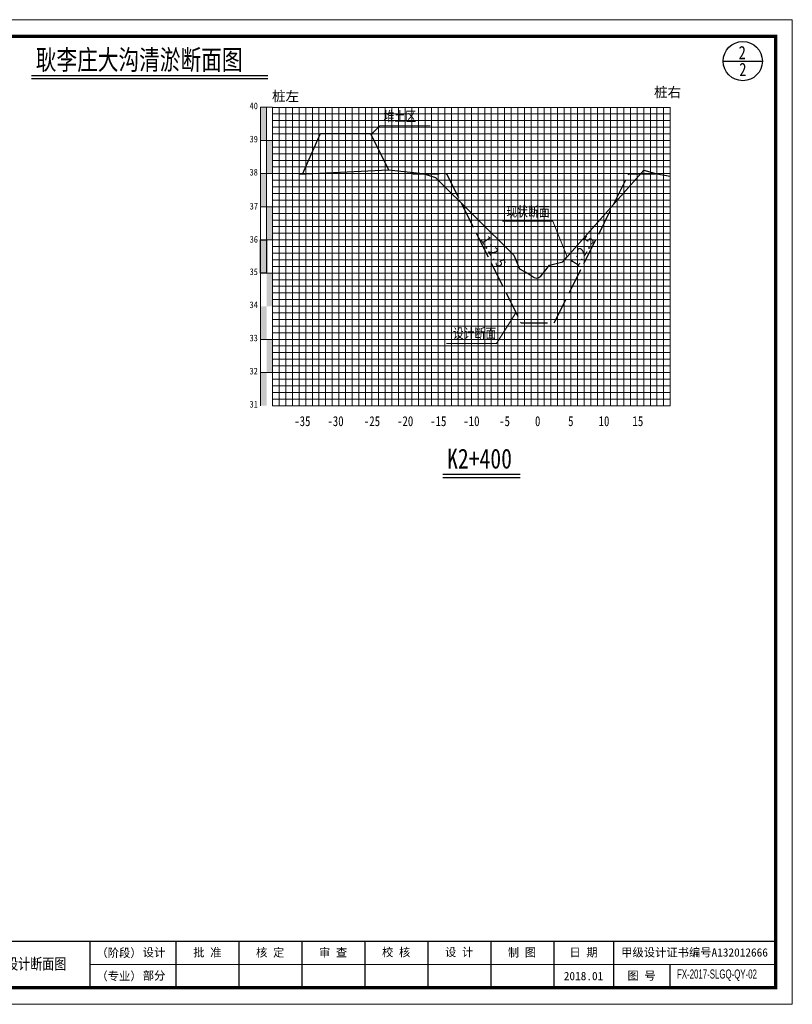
# Model space of a CAD drawing. Header units: millimetres. Extents: x -1851 to 142262423, y -629789 to 22327943.
# Tile 21 of 69: x 18281 to 18514, y 5753 to 6050. Entities that reach past the tile are written whole.
import ezdxf
from ezdxf.enums import TextEntityAlignment as Align

# ---------------------------------------------------------------- set-up
doc = ezdxf.new("R2010")
doc.units = ezdxf.units.MM
doc.linetypes.add('4415', pattern=[5, 4, -1])
for name, color, linetype, lineweight in [('2', 61, 'Continuous', 30), ('3', 8, 'Continuous', 5), ('dmx', 7, 'Continuous', 15), ('文字', 7, 'Continuous', 15)]:
    doc.layers.add(name, color=color, linetype=linetype, lineweight=lineweight)
for name, color, linetype in [('DIMTEX', 7, 'Continuous'), ('断面', 7, 'Continuous'), ('说明文字', 7, 'Continuous')]:
    doc.layers.add(name, color=color, linetype=linetype)
doc.styles.add('-仿宋_GB2312', font='FangSong_GB2312.ttf')
doc.styles.add('FSDB', font='tssdeng.shx', dxfattribs={"width": 0.7, "bigfont": 'hztxt.shx'})
doc.styles.add('LYJFS', font='times.ttf', dxfattribs={"width": 0.7})
doc.styles.add('STYLE2', font='txt', dxfattribs={"width": 0.8})
doc.styles.add('仿宋', font='FangSong_GB2312.ttf')
doc.styles.add('仿宋体', font='FangSong_GB2312.ttf', dxfattribs={"width": 0.8})
doc.styles.add('宋体', font='txt', dxfattribs={"height": 3.5})
doc.styles.add('等线体', font='simhei.ttf')

# ---------------------------------------------------------------- blocks, each defined once
blk = doc.blocks.new('tk')
h = blk.add_hatch(color=152)
h.dxf.hatch_style = 1
h.paths.add_polyline_path([(6876.364125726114, 854.2295714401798, 1), (6866.686434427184, 854.2295714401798, 1)])
h.paths.add_polyline_path([(6876.201261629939, 854.2295714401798, 1), (6866.84929852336, 854.2295714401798, 1)], flags=16)
h = blk.add_hatch(color=152)
h.dxf.hatch_style = 1
edge = h.paths.add_edge_path()
edge.add_arc((6873.407199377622, 851.8047045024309), 1.461698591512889, 43.31770961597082, 70.37003522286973)
edge.add_arc((6872.0275850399, 847.9366998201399), 5.568375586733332, 70.37003522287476, 84.52854590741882)
edge.add_arc((6871.440752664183, 841.8102204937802), 11.72289597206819, 84.5285459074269, 95.17746754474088)
edge.add_arc((6871.582339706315, 852.1014277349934), 1.831337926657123, 111.7965680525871, 130.9174013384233, ccw=False)
edge.add_arc((6873.47809212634, 847.3608850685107), 6.936886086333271, 98.84274785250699, 111.79656805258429, ccw=False)
edge.add_arc((6874.544451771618, 840.506451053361), 13.873772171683, 95.21036804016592, 98.84274785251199, ccw=False)
edge.add_ellipse((6871.525280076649, 854.5219636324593), major_axis=(-1.773815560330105, 0), ratio=0.8776980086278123, start_angle=172.6538623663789, end_angle=176.9129867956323)
edge.add_arc((6873.117644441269, 844.1909795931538), 10.24870363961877, 88.99992913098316, 98.52267106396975)
edge.add_arc((6872.724314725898, 846.8157053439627), 7.594670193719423, 98.5226710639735, 116.8491039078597)
edge.add_arc((6869.849912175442, 852.4939579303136), 1.230336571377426, 116.8491039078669, 139.2900683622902)
edge.add_arc((6869.065436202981, 853.1689503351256), 0.1954369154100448, 139.2900683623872, 263.050638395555)
edge.add_arc((6869.248585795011, 854.6715617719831), 1.70916902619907, 263.0506383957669, 272.136251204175)
edge.add_arc((6870.416233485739, 823.3689317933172), 29.61523112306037, 88.46268833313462, 92.13625120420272, ccw=False)
edge.add_arc((6871.07395213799, 847.876297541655), 5.099041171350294, 68.07113774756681, 88.46268833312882, ccw=False)
edge.add_arc((6875.183614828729, 831.3122526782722), 21.4080615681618, 95.91294384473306, 98.79521578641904)
edge.add_arc((6873.816328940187, 840.1492628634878), 12.46590188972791, 98.79521578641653, 117.8496747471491)
edge.add_arc((6932.315236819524, 613.7362839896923), 245.9934265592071, 104.7703900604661, 105.15790668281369, ccw=False)
edge.add_line((6869.600177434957, 851.6009245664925), (6868.796656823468, 851.2750728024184))
edge.add_arc((6890.157828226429, 754.105500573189), 99.48982566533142, 100.90627282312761, 102.39834375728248, ccw=False)
edge.add_line((6871.334059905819, 851.7983414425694), (6870.72346251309, 851.6097564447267))
edge.add_arc((6868.414090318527, 880.2016823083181), 28.68503833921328, 274.6177604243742, 279.6944367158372)
edge.add_arc((6872.474319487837, 856.4344682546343), 4.573507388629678, 279.694436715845, 287.6119267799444)
edge.add_arc((6873.358587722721, 853.648913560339), 1.650966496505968, 287.6119267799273, 311.5140981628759)
edge.add_arc((6874.270477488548, 852.6187205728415), 0.2751610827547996, 311.5140981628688, 403.3177096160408)
edge = h.paths.add_edge_path()
edge.add_arc((6875.946394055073, 855.3665725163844), 2.066422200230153, 138.9741968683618, 204.1180883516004, ccw=False)
edge.add_line((6874.387456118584, 856.7229696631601), (6872.690352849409, 856.7229696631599))
edge.add_line((6872.69035284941, 856.7229696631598), (6872.69035284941, 857.3096342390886))
edge.add_line((6872.69035284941, 857.3096342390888), (6870.360207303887, 857.3096342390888))
edge.add_line((6870.360207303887, 857.3096342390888), (6870.360207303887, 856.7229696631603))
edge.add_line((6870.360207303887, 856.7229696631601), (6868.663104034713, 856.7229696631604))
edge.add_arc((6867.104166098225, 855.3665725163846), 2.066422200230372, -24.118088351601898, 41.0258031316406, ccw=False)
edge.add_arc((6865.567634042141, 856.05447875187), 3.749914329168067, 314.34412131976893, 335.8819116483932, ccw=False)
edge.add_arc((6867.522236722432, 856.4070458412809), 3.106664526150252, 282.3877277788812, 290.1465811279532)
edge.add_arc((6864.457993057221, 864.7594382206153), 12.00340818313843, 290.1465811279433, 296.6495194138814)
edge.add_ellipse((6871.525280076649, 854.5219636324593), major_axis=(-1.773815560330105, 0), ratio=0.8776980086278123, start_angle=176.9129867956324, end_angle=378.37473811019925, ccw=False)
edge.add_ellipse((6871.525280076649, 854.5219636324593), major_axis=(-1.773815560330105, 0), ratio=0.8776980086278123, start_angle=172.653862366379, end_angle=176.9129867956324, ccw=False)
edge.add_ellipse((6871.525280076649, 854.5219636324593), major_axis=(-1.773815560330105, 0), ratio=0.8776980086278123, start_angle=161.6252618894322, end_angle=172.653862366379, ccw=False)
edge.add_arc((6878.592567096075, 864.759438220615), 12.00340818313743, 243.3504805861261, 249.853418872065)
edge.add_arc((6875.528323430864, 856.4070458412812), 3.106664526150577, 249.8534188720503, 257.61227222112)
edge.add_arc((6877.482926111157, 856.05447875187), 3.74991432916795, 204.1180883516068, 225.6558786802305, ccw=False)
at = {"lineweight": 0}
for p, q in [((6838.597780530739, 842.2295714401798), (6838.597780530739, 1139.229571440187)), ((6838.597780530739, 1139.229571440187), (7258.597780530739, 1139.229571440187)), ((7258.597780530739, 1139.229571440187), (7258.597780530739, 842.2295714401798)), ((7253.597780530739, 854.2295714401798), (7046.597780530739, 854.2295714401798)), ((7258.597780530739, 842.2295714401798), (6838.597780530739, 842.2295714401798))]:
    blk.add_line(p, q, dxfattribs=at)
for p, q in [((6863.597780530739, 1134.229571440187), (6845.597780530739, 1134.229571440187)), ((6845.597780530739, 1134.229571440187), (6845.597780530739, 1032.229571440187)), ((6851.597780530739, 1134.229571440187), (6851.597780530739, 1032.229571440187)), ((6857.597780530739, 1134.229571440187), (6857.597780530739, 1032.229571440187)), ((6863.597780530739, 1117.229571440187), (6845.597780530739, 1117.229571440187)), ((6863.597780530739, 1100.229571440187), (6845.597780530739, 1100.229571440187)), ((6863.597780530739, 1083.229571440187), (6845.597780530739, 1083.229571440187)), ((6863.597780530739, 1066.229571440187), (6845.597780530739, 1066.229571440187)), ((6863.597780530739, 1049.229571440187), (6845.597780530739, 1049.229571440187)), ((6863.597780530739, 1032.229571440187), (6845.597780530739, 1032.229571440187)), ((6956.597780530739, 861.2295714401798), (6956.597780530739, 847.2295714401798)), ((6991.597780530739, 861.2295714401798), (6991.597780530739, 847.2295714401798)), ((7046.597780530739, 861.2295714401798), (7046.597780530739, 847.2295714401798)), ((7072.597780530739, 861.2295714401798), (7072.597780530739, 847.2295714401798)), ((7091.597780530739, 861.2295714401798), (7091.597780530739, 847.2295714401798)), ((7110.597780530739, 861.2295714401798), (7110.597780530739, 847.2295714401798)), ((7129.597780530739, 861.2295714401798), (7129.597780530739, 847.2295714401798)), ((7148.597780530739, 861.2295714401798), (7148.597780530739, 847.2295714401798)), ((7167.597780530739, 861.2295714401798), (7167.597780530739, 847.2295714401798)), ((7186.597780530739, 861.2295714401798), (7186.597780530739, 847.2295714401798)), ((7204.597780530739, 861.2295714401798), (7204.597780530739, 847.2295714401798)), ((7221.597780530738, 854.2295714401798), (7221.597780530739, 847.2295714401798))]:
    blk.add_line(p, q)
at = {"lineweight": 0, "const_width": 1}
blk.add_lwpolyline([(6863.597780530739, 1134.229571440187), (7253.597780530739, 1134.229571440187), (7253.597780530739, 847.2295714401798), (6863.597780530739, 847.2295714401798)], close=True, dxfattribs=at)
at = {"lineweight": 0, "const_width": 0.4}
blk.add_lwpolyline([(7253.597780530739, 861.2295714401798), (6863.597780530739, 861.2295714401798)], dxfattribs=at)
at = {"color": 152}
for points in [[(6869.8419023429, 854.0311891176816, -0.02838203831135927), (6868.592243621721, 853.4904639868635, -0.03386732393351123), (6868.188697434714, 853.3727099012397, 0.09425397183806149), (6868.990200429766, 854.5221939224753, 0.2921547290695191), (6868.663104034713, 856.7229696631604), (6870.360207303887, 856.7229696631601), (6870.360207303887, 857.3096342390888), (6872.69035284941, 857.3096342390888), (6872.69035284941, 856.7229696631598), (6874.387456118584, 856.7229696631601, 0.29215472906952), (6874.06035972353, 854.5221939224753, 0.09425397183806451), (6874.861862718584, 853.3727099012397, -0.03386732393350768), (6874.458316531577, 853.4904639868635, -0.02838203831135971), (6873.208657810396, 854.0311891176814)], [(6873.296521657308, 854.4381220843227, 0.04157472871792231), (6871.598778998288, 854.3265098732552, 0.08013502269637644), (6869.294240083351, 853.5916630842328, 0.09823132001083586), (6868.917290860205, 853.2964201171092, 0.599439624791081), (6869.041789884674, 852.9749492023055, 0.03966424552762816), (6869.312296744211, 852.9635806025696, -0.01603031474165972), (6871.210748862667, 852.9735033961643, -0.08921046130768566), (6872.978215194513, 852.6064141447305, 0.01257694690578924), (6871.910251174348, 852.4685801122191, 0.08333285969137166), (6867.992840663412, 851.171317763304, -0.001690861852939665), (6869.600177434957, 851.6009245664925), (6868.796656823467, 851.275072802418, -0.006510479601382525), (6871.334059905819, 851.7983414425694), (6870.72346251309, 851.6097564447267, 0.02215480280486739), (6873.244469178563, 851.9262713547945, 0.03456031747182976), (6873.858117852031, 852.0753316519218, 0.1046726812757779), (6874.452855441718, 852.4126819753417, 0.4234638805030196), (6874.470673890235, 852.8074929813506, 0.1185893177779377), (6873.898248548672, 853.1814519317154, 0.06185687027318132), (6872.558528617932, 853.479704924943, 0.04649815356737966), (6870.382867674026, 853.4852866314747, -0.08362449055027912), (6870.902341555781, 853.8018397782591, -0.05658197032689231), (6872.411732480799, 854.2153190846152, -0.01585057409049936), (6873.284535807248, 854.3228965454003)]]:
    blk.add_lwpolyline(points, format="xyb", dxfattribs=at)
for radius in [4.838845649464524, 4.675981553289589]:
    blk.add_circle((6871.525280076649, 854.2295714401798), radius, dxfattribs=at)
blk.add_arc((6873.478092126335, 847.3608850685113), 6.936886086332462, 98.84274785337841, 111.7965680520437, dxfattribs=at)
for start_param, end_param in [(2.820892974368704, 6.603884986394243), (3.013378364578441, 3.087714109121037)]:
    blk.add_ellipse((6871.525280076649, 854.5219636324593), major_axis=(-1.773815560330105, 0), ratio=0.8776980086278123, start_param=start_param, end_param=end_param, dxfattribs=at)
at = {"style": '宋体'}
for s, height, width, p in [('江苏省水利勘测设计研究院有限公司', 3.75, 0.9, (6915.725099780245, 855.9804173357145)), ('丰县四联河灌区节水配套改造项目', 1.8, 0.75, (6974.43168055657, 855.1042281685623)), ('Jiangsu Surveying and Design Institute of Water Resources Co., Ltd.', 2, 0.8, (6915.552971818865, 851.2429752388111))]:
    blk.add_text(s, height=height, dxfattribs=dict(at, width=width)).set_placement(p, align=Align.MIDDLE)
at = {"style": 'LYJFS'}
for s, p in [('（阶段）', (7055.431710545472, 857.7295714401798)), ('（专业）', (7055.431710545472, 850.7295714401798))]:
    blk.add_text(s, height=2.5, dxfattribs=at).set_placement(p, align=Align.MIDDLE_CENTER)
at = {"style": '仿宋'}
blk.add_text('2018.01', height=2.5, dxfattribs=at).set_placement((7195.597780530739, 850.7295714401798), align=Align.MIDDLE)
at = {"rotation": 90}
for s, insert, char_height, attachment_point, style in [('日 期', (6848.597780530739, 1074.729571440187), 2.5, 5, '宋体'), ('会签者', (6848.597780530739, 1057.729571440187), 2.5, 5, '宋体'), ('会签专业', (6848.597780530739, 1040.729571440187), 2.5, 5, '宋体'), ('江苏省水利勘测设计研究院有限公司\\P地址：扬州市吉安路209号吉安大厦1号楼  邮编：225127\\P电话：0514-87860116  传真：0514-87889101\\P声明：未经授权，不得翻印、传播或它用。', (6861.892912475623, 847.1478961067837), 2, 7, '仿宋')]:
    blk.add_mtext(s, dxfattribs=dict(at, insert=insert, char_height=char_height, attachment_point=attachment_point, style=style))
at = {"char_height": 2.5, "attachment_point": 5, "style": '宋体'}
for s, insert in [('设计', (7065.999934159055, 857.7295714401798)), ('批 准', (7082.097780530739, 857.7295714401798)), ('核 定', (7101.035280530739, 857.701793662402)), ('审 查', (7120.028336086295, 857.702857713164)), ('校 核', (7139.063058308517, 857.7728530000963)), ('设 计', (7158.070002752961, 857.8229020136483)), ('制 图', (7177.014447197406, 857.7074956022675)), ('日 期', (7195.597780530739, 857.7295714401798)), ('甲级设计证书编号A132012666', (7229.097780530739, 857.7295714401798)), ('部分', (7065.999934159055, 850.7295714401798)), ('图 号', (7213.097780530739, 850.7295714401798))]:
    blk.add_mtext(s, dxfattribs=dict(at, insert=insert))

msp = doc.modelspace()

# ---------------------------------------------------------------- hatches: boundary and pattern name
at = {"linetype": 'Continuous'}
for points in [[(18353.98654093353, 6023.688596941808), (18355.78654093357, 6023.688596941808), (18355.78654093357, 6013.688596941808), (18353.98654093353, 6013.688596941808)], [(18355.78654093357, 6013.688596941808), (18357.58654093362, 6013.688596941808), (18357.58654093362, 6003.688596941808), (18355.78654093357, 6003.688596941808)], [(18353.98654093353, 6003.688596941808), (18355.78654093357, 6003.688596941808), (18355.78654093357, 5993.688596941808), (18353.98654093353, 5993.688596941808)], [(18355.78654093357, 5993.688596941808), (18357.58654093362, 5993.688596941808), (18357.58654093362, 5983.688596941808), (18355.78654093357, 5983.688596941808)], [(18353.98654093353, 5983.688596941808), (18355.78654093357, 5983.688596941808), (18355.78654093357, 5973.688596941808), (18353.98654093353, 5973.688596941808)], [(18355.78654093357, 5973.688596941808), (18357.58654093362, 5973.688596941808), (18357.58654093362, 5963.688596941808), (18355.78654093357, 5963.688596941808)], [(18353.98654093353, 5963.688596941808), (18355.78654093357, 5963.688596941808), (18355.78654093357, 5953.688596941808), (18353.98654093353, 5953.688596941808)], [(18355.79290168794, 5953.713322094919), (18357.59290168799, 5953.713322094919), (18357.59290168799, 5943.713322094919), (18355.79290168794, 5943.713322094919)], [(18353.98654093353, 5943.684532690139), (18355.78654093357, 5943.684532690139), (18355.78654093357, 5933.684532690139), (18353.98654093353, 5933.684532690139)]]:
    msp.add_hatch(color=7, dxfattribs=at).paths.add_polyline_path(points)

# ---------------------------------------------------------------- linework, layer by layer
at = {"linetype": 'Continuous', "lineweight": 20}
for p in [(18387.58654093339, 6015.688596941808), (18405.10138221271, 6018.131111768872)]:
    msp.add_line(p, (18389.94999252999, 6018.104799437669), dxfattribs=at)
at = {"color": 1, "linetype": '4415', "lineweight": 30, "ltscale": 2}
msp.add_lwpolyline([(18399.89395672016, 6003.63882420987), (18410.08654093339, 6003.63882420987), (18432.58654093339, 5958.63882420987), (18442.58654093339, 5958.63882420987), (18465.08654093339, 6003.638824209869), (18475.08654093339, 6003.638824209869)], dxfattribs=at)
at = {"linetype": 'Continuous', "lineweight": 20, "flags": 128}
for points in [[(18446.46472578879, 5978.560978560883), (18442.11162547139, 5989.382119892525), (18426.96023578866, 5989.355807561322)], [(18431.02860431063, 5961.688596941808), (18425.1877565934, 5952.453447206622), (18410.03636691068, 5952.427134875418)]]:
    msp.add_lwpolyline(points, dxfattribs=at)
at = {"linetype": 'Continuous', "flags": 128}
msp.add_lwpolyline([(18353.98654093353, 5983.688596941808), (18355.78654093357, 5983.688596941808), (18355.78654093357, 5973.688596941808), (18353.98654093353, 5973.688596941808)], close=True, dxfattribs=at)
at = {"layer": '2', "color": 7, "lineweight": 15}
for points in [[(18357.58654093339, 6023.622496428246), (18477.58654093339, 6023.622496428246)], [(18367.58654093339, 6023.688596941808), (18367.58654093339, 5933.688596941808)], [(18377.58654093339, 6023.688596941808), (18377.58654093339, 5933.688596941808)], [(18387.58654093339, 6023.688596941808), (18387.58654093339, 5933.688596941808)], [(18397.58654093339, 6023.688596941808), (18397.58654093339, 5933.688596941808)], [(18407.58654093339, 6023.688596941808), (18407.58654093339, 5933.688596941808)], [(18417.58654093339, 6023.688596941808), (18417.58654093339, 5933.688596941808)], [(18427.58654093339, 6023.688596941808), (18427.58654093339, 5933.688596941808)], [(18447.58654093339, 6023.688596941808), (18447.58654093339, 5933.688596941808)], [(18457.58654093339, 6023.688596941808), (18457.58654093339, 5933.688596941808)], [(18467.58654093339, 6023.688596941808), (18467.58654093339, 5933.688596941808)], [(18477.58654093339, 6023.688596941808), (18477.58654093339, 5933.688596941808)], [(18357.58654093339, 6013.688596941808), (18477.58654093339, 6013.688596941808)], [(18357.58654093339, 6003.688596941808), (18477.58654093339, 6003.688596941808)], [(18357.58654093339, 5993.688596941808), (18477.58654093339, 5993.688596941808)], [(18357.58654093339, 5983.688596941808), (18477.58654093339, 5983.688596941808)], [(18357.58654093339, 5963.688596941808), (18477.58654093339, 5963.688596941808)], [(18357.58654093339, 5933.688596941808), (18477.58654093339, 5933.688596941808)]]:
    msp.add_lwpolyline(points, dxfattribs=at)
at = {"layer": '2', "color": 3, "lineweight": 15}
msp.add_lwpolyline([(18437.58654093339, 6023.688596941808), (18437.58654093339, 5933.688596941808)], dxfattribs=at)
at = {"layer": '2', "color": 7, "lineweight": 15, "flags": 128}
msp.add_lwpolyline([(18357.58654093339, 5973.688596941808), (18477.58654093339, 5973.688596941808)], dxfattribs=at)
at = {"layer": '2', "color": 0, "lineweight": 15}
for points in [[(18357.58654093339, 5953.688596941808), (18477.58654093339, 5953.688596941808)], [(18357.58654093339, 5943.688596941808), (18477.58654093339, 5943.688596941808)]]:
    msp.add_lwpolyline(points, dxfattribs=at)
at = {"layer": '3', "lineweight": 5}
for points in [[(18359.58654093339, 6023.688596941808), (18359.58654093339, 5933.688596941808)], [(18361.58654093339, 6023.688596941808), (18361.58654093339, 5933.688596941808)], [(18363.58654093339, 6023.688596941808), (18363.58654093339, 5933.688596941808)], [(18365.58654093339, 6023.688596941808), (18365.58654093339, 5933.688596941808)], [(18369.58654093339, 6023.688596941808), (18369.58654093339, 5933.688596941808)], [(18371.58654093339, 6023.688596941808), (18371.58654093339, 5933.688596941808)], [(18373.58654093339, 6023.688596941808), (18373.58654093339, 5933.688596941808)], [(18375.58654093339, 6023.688596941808), (18375.58654093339, 5933.688596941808)], [(18379.58654093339, 6023.688596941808), (18379.58654093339, 5933.688596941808)], [(18381.58654093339, 6023.688596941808), (18381.58654093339, 5933.688596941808)], [(18383.58654093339, 6023.688596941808), (18383.58654093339, 5933.688596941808)], [(18385.58654093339, 6023.688596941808), (18385.58654093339, 5933.688596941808)], [(18389.58654093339, 6023.688596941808), (18389.58654093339, 5933.688596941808)], [(18391.58654093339, 6023.688596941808), (18391.58654093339, 5933.688596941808)], [(18393.58654093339, 6023.688596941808), (18393.58654093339, 5933.688596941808)], [(18395.58654093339, 6023.688596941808), (18395.58654093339, 5933.688596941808)], [(18399.58654093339, 6023.688596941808), (18399.58654093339, 5933.688596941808)], [(18401.58654093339, 6023.688596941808), (18401.58654093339, 5933.688596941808)], [(18403.58654093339, 6023.688596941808), (18403.58654093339, 5933.688596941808)], [(18405.58654093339, 6023.688596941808), (18405.58654093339, 5933.688596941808)], [(18409.58654093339, 6023.688596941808), (18409.58654093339, 5933.688596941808)], [(18411.58654093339, 6023.688596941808), (18411.58654093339, 5933.688596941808)], [(18413.58654093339, 6023.688596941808), (18413.58654093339, 5933.688596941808)], [(18415.58654093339, 6023.688596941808), (18415.58654093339, 5933.688596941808)], [(18419.58654093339, 6023.688596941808), (18419.58654093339, 5933.688596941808)], [(18421.58654093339, 6023.688596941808), (18421.58654093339, 5933.688596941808)], [(18423.58654093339, 6023.688596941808), (18423.58654093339, 5933.688596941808)], [(18425.58654093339, 6023.688596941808), (18425.58654093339, 5933.688596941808)], [(18429.58654093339, 6023.688596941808), (18429.58654093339, 5933.688596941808)], [(18431.58654093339, 6023.688596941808), (18431.58654093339, 5933.688596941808)], [(18433.58654093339, 6023.688596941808), (18433.58654093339, 5933.688596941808)], [(18435.58654093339, 6023.688596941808), (18435.58654093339, 5933.688596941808)], [(18439.58654093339, 6023.688596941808), (18439.58654093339, 5933.688596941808)], [(18441.58654093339, 6023.688596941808), (18441.58654093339, 5933.688596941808)], [(18443.58654093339, 6023.688596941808), (18443.58654093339, 5933.688596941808)], [(18445.58654093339, 6023.688596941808), (18445.58654093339, 5933.688596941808)], [(18449.58654093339, 6023.688596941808), (18449.58654093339, 5933.688596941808)], [(18451.58654093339, 6023.688596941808), (18451.58654093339, 5933.688596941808)], [(18453.58654093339, 6023.688596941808), (18453.58654093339, 5933.688596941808)], [(18455.58654093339, 6023.688596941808), (18455.58654093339, 5933.688596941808)], [(18459.58654093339, 6023.688596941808), (18459.58654093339, 5933.688596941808)], [(18461.58654093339, 6023.688596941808), (18461.58654093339, 5933.688596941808)], [(18463.58654093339, 6023.688596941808), (18463.58654093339, 5933.688596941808)], [(18465.58654093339, 6023.688596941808), (18465.58654093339, 5933.688596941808)], [(18469.58654093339, 6023.688596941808), (18469.58654093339, 5933.688596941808)], [(18471.58654093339, 6023.688596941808), (18471.58654093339, 5933.688596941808)], [(18473.58654093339, 6023.688596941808), (18473.58654093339, 5933.688596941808)], [(18475.58654093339, 6023.688596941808), (18475.58654093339, 5933.688596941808)], [(18357.58654093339, 6021.688596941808), (18477.58654093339, 6021.688596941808)], [(18357.58654093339, 6019.688596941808), (18477.58654093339, 6019.688596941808)], [(18357.58654093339, 6017.688596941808), (18477.58654093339, 6017.688596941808)], [(18357.58654093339, 6015.688596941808), (18477.58654093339, 6015.688596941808)], [(18357.58654093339, 6011.688596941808), (18477.58654093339, 6011.688596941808)], [(18357.58654093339, 6009.688596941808), (18477.58654093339, 6009.688596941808)], [(18357.58654093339, 6007.688596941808), (18477.58654093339, 6007.688596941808)], [(18357.58654093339, 6005.688596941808), (18477.58654093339, 6005.688596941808)], [(18357.58654093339, 6001.688596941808), (18477.58654093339, 6001.688596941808)], [(18357.58654093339, 5999.688596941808), (18477.58654093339, 5999.688596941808)], [(18357.58654093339, 5997.688596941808), (18477.58654093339, 5997.688596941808)], [(18357.58654093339, 5995.688596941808), (18477.58654093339, 5995.688596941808)], [(18357.58654093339, 5991.688596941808), (18477.58654093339, 5991.688596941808)], [(18357.58654093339, 5989.688596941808), (18477.58654093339, 5989.688596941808)], [(18357.58654093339, 5987.688596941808), (18477.58654093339, 5987.688596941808)], [(18357.58654093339, 5985.688596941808), (18477.58654093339, 5985.688596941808)], [(18357.58654093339, 5981.688596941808), (18477.58654093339, 5981.688596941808)], [(18357.58654093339, 5979.688596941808), (18477.58654093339, 5979.688596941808)], [(18357.58654093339, 5977.688596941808), (18477.58654093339, 5977.688596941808)], [(18357.58654093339, 5975.688596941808), (18477.58654093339, 5975.688596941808)], [(18357.58654093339, 5971.688596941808), (18477.58654093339, 5971.688596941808)], [(18357.58654093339, 5969.688596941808), (18477.58654093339, 5969.688596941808)], [(18357.58654093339, 5967.688596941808), (18477.58654093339, 5967.688596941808)], [(18357.58654093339, 5965.688596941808), (18477.58654093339, 5965.688596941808)], [(18357.58654093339, 5961.688596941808), (18477.58654093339, 5961.688596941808)], [(18357.58654093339, 5959.688596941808), (18477.58654093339, 5959.688596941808)], [(18357.58654093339, 5957.688596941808), (18477.58654093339, 5957.688596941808)], [(18357.58654093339, 5955.688596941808), (18477.58654093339, 5955.688596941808)], [(18357.58654093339, 5951.688596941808), (18477.58654093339, 5951.688596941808)], [(18357.58654093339, 5949.688596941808), (18477.58654093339, 5949.688596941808)], [(18357.58654093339, 5947.688596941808), (18477.58654093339, 5947.688596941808)], [(18357.58654093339, 5945.688596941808), (18477.58654093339, 5945.688596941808)], [(18357.58654093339, 5941.688596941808), (18477.58654093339, 5941.688596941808)], [(18357.58654093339, 5939.688596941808), (18477.58654093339, 5939.688596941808)], [(18357.58654093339, 5937.688596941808), (18477.58654093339, 5937.688596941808)], [(18357.58654093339, 5935.688596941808), (18477.58654093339, 5935.688596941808)]]:
    msp.add_lwpolyline(points, dxfattribs=at)
at = {"layer": '3', "color": 0, "lineweight": 5}
for points in [[(18353.98654093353, 5953.688596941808), (18477.58654093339, 5953.688596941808)], [(18353.98654093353, 5943.688596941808), (18477.58654093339, 5943.688596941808)]]:
    msp.add_lwpolyline(points, dxfattribs=at)
at = {"layer": 'DIMTEX', "linetype": 'Continuous'}
for p, q in [((18284.8653021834, 6032.326984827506), (18356.15341292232, 6032.326984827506)), ((18408.96677715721, 5912.033872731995), (18432.31186243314, 5912.033872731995))]:
    msp.add_line(p, q, dxfattribs=at)
at = {"layer": 'DIMTEX', "color": 1, "linetype": 'Continuous'}
for p, q in [((18284.88579397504, 6033.289379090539), (18356.15341292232, 6033.289379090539)), ((18408.98726894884, 5912.996266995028), (18432.31186243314, 5912.996266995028))]:
    msp.add_line(p, q, dxfattribs=at)
at = {"layer": 'dmx', "linetype": 'Continuous', "lineweight": 30, "flags": 128}
for points in [[(18366.60779441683, 6003.497853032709), (18372.09085634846, 6015.783968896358), (18387.09085634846, 6015.783968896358), (18392.54233011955, 6004.839147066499)], [(18365.58654093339, 6003.488596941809), (18392.54233011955, 6004.839147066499)], [(18392.54233011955, 6004.839147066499), (18402.97697950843, 6003.688596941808), (18406.78063355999, 6002.548693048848)], [(18406.78063355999, 6002.548693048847), (18430.34894492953, 5979.069486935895), (18432.09316620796, 5974.970566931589), (18434.66841082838, 5973.576778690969), (18436.56610975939, 5972.354697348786), (18437.3388741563, 5972.173071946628), (18437.94259295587, 5972.349819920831), (18438.54496690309, 5972.779599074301), (18441.16965225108, 5976.032859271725), (18445.19698799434, 5977.039693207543), (18446.46472578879, 5978.560978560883), (18469.58654093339, 6004.679002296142)], [(18469.58654093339, 6004.679002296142), (18469.58654093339, 6004.679002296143), (18473.58654093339, 6003.638824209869), (18477.58654093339, 6002.947508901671)]]:
    msp.add_lwpolyline(points, dxfattribs=at)
at = {"layer": '断面'}
msp.add_line((18493.58099216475, 6037.607833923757), (18505.38798617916, 6037.607833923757), dxfattribs=at)
at = {"layer": '断面', "color": 3, "lineweight": 15}
for points in [[(18357.58654093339, 6023.688596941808), (18353.98654093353, 6023.688596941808)], [(18353.98654093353, 6023.688596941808), (18353.98654093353, 5933.688596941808)], [(18355.78654093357, 6023.688596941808), (18355.78654093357, 5973.688596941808)], [(18357.58654093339, 6023.688596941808), (18357.58654093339, 5933.688596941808)], [(18357.58654093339, 6013.688596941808), (18353.98654093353, 6013.688596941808)], [(18357.58654093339, 6003.688596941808), (18353.98654093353, 6003.688596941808)], [(18357.58654093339, 5993.688596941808), (18353.98654093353, 5993.688596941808)], [(18357.58654093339, 5983.688596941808), (18353.98654093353, 5983.688596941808)], [(18353.98654093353, 5973.688596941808), (18357.58654093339, 5973.688596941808)]]:
    msp.add_lwpolyline(points, dxfattribs=at)
at = {"layer": '断面', "color": 7, "lineweight": 15}
msp.add_lwpolyline([(18357.58654093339, 5973.688596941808), (18477.58654093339, 5973.688596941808)], dxfattribs=at)
at = {"layer": '断面'}
msp.add_circle((18499.48448917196, 6037.607833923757), 5.903497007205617, dxfattribs=at)

# ---------------------------------------------------------------- block references
msp.add_blockref('tk', (11255.82040626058, 4910.88614528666), dxfattribs=at)

# ---------------------------------------------------------------- texts
at = {"style": '等线体'}
for s, p in [('桩右', (18472.69647265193, 6026.751744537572)), ('桩左', (18357.41332163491, 6025.524046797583))]:
    msp.add_text(s, height=3, dxfattribs=at).set_placement(p)
at = {"linetype": 'Continuous', "char_height": 3, "width": 37.93252298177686, "attachment_point": 1, "style": '仿宋体'}
for s, insert in [('堆土区', (18391.08884696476, 6022.47975011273)), ('现状断面', (18428.09909022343, 5993.730758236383)), ('设计断面', (18411.9896650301, 5957.023749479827))]:
    msp.add_mtext(s, dxfattribs=dict(at, insert=insert))
at = {"layer": 'DIMTEX', "linetype": 'Continuous', "style": 'STYLE2', "width": 0.8}
for s, height, p in [('耿李庄大沟清淤断面图', 6, (18286.13200156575, 6035.015013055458)), ('2', 4.0002, (18498.21063147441, 6038.201012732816)), ('2', 4.0002, (18498.41230193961, 6033.095858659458)), ('K2+400', 6, (18410.23347653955, 5914.721900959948))]:
    msp.add_text(s, height=height, dxfattribs=at).set_placement(p)
at = {"layer": '文字', "color": 7, "line_spacing_factor": 0.5, "style": '-仿宋_GB2312'}
for s, insert, char_height, width, attachment_point in [('{\\W0.8;大沟清淤典型设计断面图}', (18275.35721088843, 5765.122207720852), 3.332746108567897, 55.61949303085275, 5), ('{\\Fhztxt_e,hztxt|c134;\\W0.65;FX-2017-SLGQ-QY-02}', (18479.63810460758, 5763.620730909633), 2.725961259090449, 10.916516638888, 1)]:
    msp.add_mtext(s, dxfattribs=dict(at, insert=insert, char_height=char_height, width=width, attachment_point=attachment_point))
at = {"layer": '断面', "color": 7, "style": '等线体', "width": 0.8}
for s, p in [('40', (18350.64990388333, 6022.513524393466)), ('39', (18350.64990388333, 6012.513524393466)), ('38', (18350.64990388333, 6002.513524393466)), ('37', (18350.68494380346, 5992.253098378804)), ('36', (18350.68494380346, 5982.253098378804)), ('35', (18350.64990388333, 5972.509460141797)), ('34', (18350.64990388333, 5962.509460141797)), ('33', (18350.64990388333, 5952.509460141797)), ('32', (18350.64990388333, 5942.509460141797)), ('31', (18350.64990388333, 5932.509460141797))]:
    msp.add_text(s, height=2, dxfattribs=at).set_placement(p, align=Align.BOTTOM_LEFT)
at = {"layer": '断面', "color": 7, "style": '仿宋体'}
for rotation, p in [(58.01497088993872, (18450.93637373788, 5980.188713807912)), (301.9850291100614, (18424.23670812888, 5980.188713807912))]:
    msp.add_text('1:2.5', height=3, rotation=rotation, dxfattribs=at).set_placement(p, align=Align.MIDDLE)
at = {"layer": '断面', "color": 7, "style": '等线体', "width": 0.8}
for s, p in [('-35', (18366.57643734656, 5928.995791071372)), ('-30', (18376.57643734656, 5928.995791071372)), ('-25', (18387.58654093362, 5928.995791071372)), ('-20', (18397.58654093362, 5928.995791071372)), ('-15', (18407.58654093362, 5928.995791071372)), ('-10', (18417.58654093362, 5928.995791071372)), ('-5', (18427.58654093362, 5928.995791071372)), ('0', (18437.58654093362, 5928.995791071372)), ('5', (18447.58654093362, 5928.995791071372)), ('10', (18457.58654093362, 5928.995791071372)), ('15', (18467.81463891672, 5928.995791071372))]:
    msp.add_text(s, height=3, dxfattribs=at).set_placement(p, align=Align.MIDDLE)
at = {"layer": '说明文字', "style": 'FSDB', "width": 0.7}
msp.add_text('    说明：1、图中高程以米计,其余尺寸单位以厘米计；2、本图比例：纵比：1:100，横比：1:500 ', height=4.48, dxfattribs=at).set_placement((18121.61387891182, 5774.525642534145))

doc.saveas('drawing.dxf')
